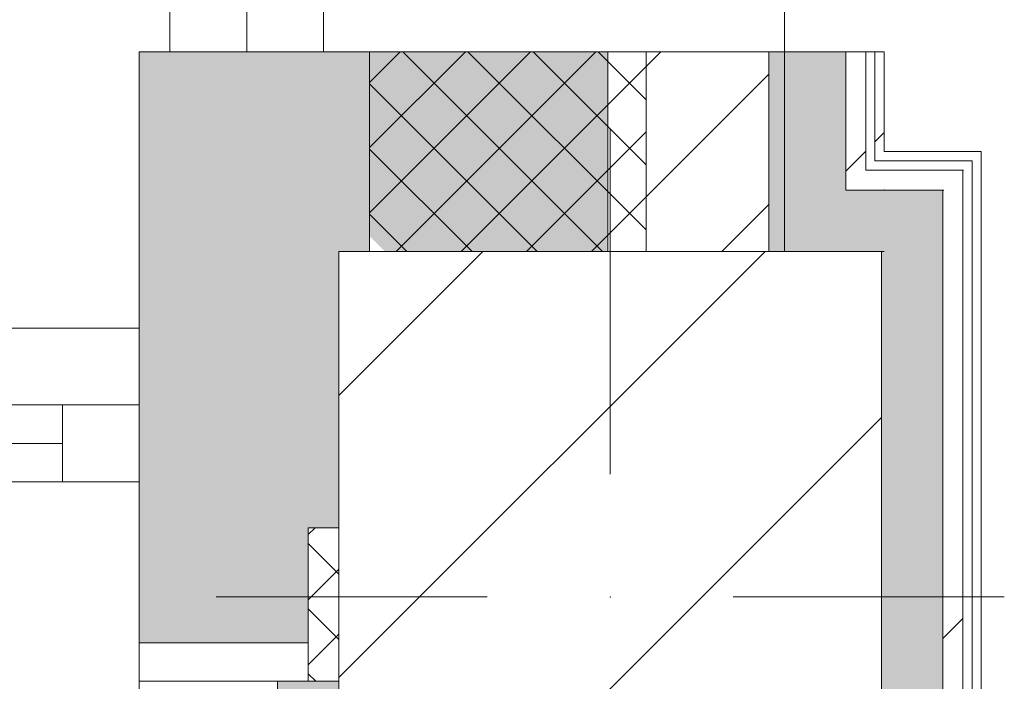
# Model space of a CAD drawing. Header units: millimetres. Extents: x -28277 to 305935, y -19284 to 4746.
# Tile 231 of 256: x 182253 to 182894, y -12269 to -11838. Entities that reach past the tile are written whole.
import ezdxf

# ---------------------------------------------------------------- set-up
doc = ezdxf.new("R2010")
doc.units = ezdxf.units.MM
doc.header["$MEASUREMENT"] = 0
doc.linetypes.add('Wipeout_Contour', pattern=[1000, 0, -1000])
for name, color, linetype in [('10_ESTR_Pilars', 7, 'Continuous'), ('12_FAÇ_Façana', 7, 'Continuous'), ('Nuevo_08_E_Envans secs', 7, 'Continuous'), ('Ventanas Archicad', 7, 'Continuous')]:
    doc.layers.add(name, color=color, linetype=linetype)
for name, color, linetype, lineweight in [('10_ESTR_Pilars_Pluma_Nº__20', 1, 'Continuous', 5), ('10_ESTR_Pilars_Pluma_Nº__28', 7, 'Continuous', 20), ('10_ESTR_Pilars_Pluma_Nº__42', 8, 'Continuous', 25), ('12_FAÇ_Façana_Pluma_Nº__1', 7, 'Continuous', 5), ('12_FAÇ_Façana_Pluma_Nº__2', 8, 'Continuous', 5), ('12_FAÇ_Façana_Pluma_Nº__7', 7, 'Continuous', 5), ('Nuevo_08_E_Envans secs_Pluma_Nº__1', 7, 'Continuous', 5), ('Nuevo_12_FAÇ_Façana_Pluma_Nº__1', 7, 'Continuous', 5), ('Ventanas Archicad_Pluma_Nº__1', 7, 'Continuous', 5), ('Ventanas Archicad_Pluma_Nº__7', 7, 'Continuous', 5)]:
    doc.layers.add(name, color=color, linetype=linetype, lineweight=lineweight)
for name, color, linetype, lineweight, true_color in [('12_FAÇ_Façana_Pluma_Nº__102', 7, 'Continuous', 5, 0xcccccc), ('12_FAÇ_Façana_Pluma_Nº__174', 7, 'Continuous', 13, 0xe4ad2c), ('12_FAÇ_Façana_Pluma_Nº__176', 7, 'Continuous', 15, 0x93a0c6), ('Nuevo_08_E_Envans secs_Pluma_Nº__102', 7, 'Continuous', 5, 0xcccccc), ('Nuevo_08_E_Envans secs_Pluma_Nº__171', 171, 'Continuous', 13, 0xaaaaff), ('Nuevo_08_E_Envans secs_Pluma_Nº__177', 7, 'Continuous', 15, 0xf7e046)]:
    doc.layers.add(name, color=color, linetype=linetype, lineweight=lineweight, true_color=true_color)
pattern_1 = [(45, (184431.643, 0), (-21.2132, 21.2132), []), (135, (184431.643, 0), (21.2132, 21.2132), [])]
pattern_2 = [(0, (184431.64, 0), (0, 150), [0, -150])]
pattern_3 = [(45, (184431.64, 0), (-367.696, 367.696), [390, -130]), (45, (184431.64, 367.7), (-367.696, 367.696), [390, -130])]

# ---------------------------------------------------------------- blocks, each defined once
blk = doc.blocks.new('Ventana Vertical Multi-Faja 27_3')
at = {"layer": 'Ventanas Archicad_Pluma_Nº__1', "color": 7, "linetype": 'Continuous', "lineweight": 5}
for p, q in [((-600, 50), (600, 50)), ((-550, 0), (550, 0)), ((550, -50), (550, 0)), ((550, 0), (600, 0)), ((-550, -25), (550, -25)), ((550, -50), (-550, -50)), ((600, -50), (550, -50)), ((600, -180), (600, -155))]:
    blk.add_line(p, q, dxfattribs=at)
at = {"layer": 'Ventanas Archicad_Pluma_Nº__7', "color": 7, "linetype": 'Continuous', "lineweight": 5}
for p, q in [((600, 50), (600, 30)), ((600, 30), (600, 0)), ((600, 30), (600, 0)), ((600, 0), (600, -50)), ((600, 0), (600, -50)), ((600, 0), (600, -50)), ((600, 0), (600, -50)), ((600, -50), (600, -80)), ((600, -50), (600, -80)), ((600, -80), (600, -155)), ((600, -80), (600, -155)), ((600, -180), (600, -230))]:
    blk.add_line(p, q, dxfattribs=at)
blk = doc.blocks.new('Muro_36_7', base_point=(182750.53, -12338.98))
at = {"layer": '12_FAÇ_Façana', "linetype": 'Continuous', "lineweight": 0, "true_color": 0x000000}
h = blk.add_hatch(dxfattribs=at)
h.set_pattern_fill('Yeso_0007', color=18, style=0, pattern_type=2)
h.set_pattern_definition(pattern_2)
h.paths.add_polyline_path([(182330.53, -12268.98), (182440.53, -12268.98), (182440.53, -12243.98), (182330.53, -12243.98)])
at = {"layer": '12_FAÇ_Façana_Pluma_Nº__102', "linetype": 'Continuous', "lineweight": 0, "true_color": 0xe5e5e5}
blk.add_hatch(color=254, dxfattribs=at).paths.add_polyline_path([(182440.53, -12168.98), (182330.53, -12058.98), (182330.53, -12243.98), (182440.53, -12243.98)])
at = {"layer": '12_FAÇ_Façana_Pluma_Nº__174', "linetype": 'Continuous', "lineweight": 13, "true_color": 0xe4ad2c}
h = blk.add_hatch(dxfattribs=at)
h.set_pattern_fill('SATE_Aislamiento_0007', color=42, style=0, pattern_type=2)
h.set_pattern_definition(pattern_1)
h.paths.add_polyline_path([(182440.53, -12168.98), (182440.53, -12243.98), (182440.53, -12268.98), (182460.53, -12268.98), (182460.53, -12168.98)])
at = {"layer": '12_FAÇ_Façana_Pluma_Nº__1', "color": 7, "linetype": 'Continuous', "lineweight": 5}
for p, q in [((182330.53, -12268.98), (182330.53, -12243.98)), ((182330.53, -12243.98), (182440.53, -12243.98)), ((182440.53, -12243.98), (182440.53, -12268.98)), ((182440.53, -12268.98), (182330.53, -12268.98))]:
    blk.add_line(p, q, dxfattribs=at)
at = {"layer": '12_FAÇ_Façana_Pluma_Nº__7', "color": 7, "linetype": 'Continuous', "lineweight": 5}
for p, q in [((182330.53, -12038.98), (182330.53, -12058.98)), ((182330.53, -12058.98), (182330.53, -12088.98)), ((182330.53, -12058.98), (182330.53, -12088.98)), ((182330.53, -12088.98), (182330.53, -12138.98)), ((182330.53, -12088.98), (182330.53, -12138.98)), ((182330.53, -12138.98), (182330.53, -12168.98)), ((182330.53, -12138.98), (182330.53, -12168.98)), ((182330.53, -12168.98), (182330.53, -12243.98)), ((182330.53, -12168.98), (182330.53, -12243.98)), ((182440.53, -12168.98), (182460.53, -12168.98)), ((182440.53, -12168.98), (182440.53, -12243.98)), ((182330.53, -12268.98), (182330.53, -12318.98)), ((182460.53, -12268.98), (182440.53, -12268.98))]:
    blk.add_line(p, q, dxfattribs=at)
at = {"layer": 'Nuevo_12_FAÇ_Façana_Pluma_Nº__1', "color": 7, "linetype": 'Continuous', "lineweight": 5}
blk.add_line((182420.53, -12268.98), (182420.53, -12318.98), dxfattribs=at)
at = {"layer": 'Ventanas Archicad', "color": 253, "linetype": 'Continuous', "lineweight": 5, "true_color": 0xa4a4a6, "zscale": 1000}
blk.add_blockref('Ventana Vertical Multi-Faja 27_3', (181730.53, -12088.98), dxfattribs=at)
blk = doc.blocks.new('Muro_52_7', base_point=(182750.53, -11858.98))
at = {"layer": '12_FAÇ_Façana_Pluma_Nº__102', "linetype": 'Continuous', "lineweight": 0, "true_color": 0xe5e5e5}
for points in [[(182330.53, -11858.98), (182330.53, -12038.98), (182358.53, -12058.98), (182460.53, -12058.98), (182460.53, -11988.98), (182480.53, -11988.98), (182480.53, -11858.98)], [(182358.53, -12058.98), (182330.53, -12038.98), (182330.53, -12058.98)], [(182358.53, -12058.98), (182330.53, -12058.98), (182440.53, -12168.98), (182460.53, -12168.98), (182460.53, -12131.83)], [(182358.53, -12058.98), (182460.53, -12131.83), (182460.53, -12058.98)]]:
    blk.add_hatch(color=254, dxfattribs=at).paths.add_polyline_path(points)
at = {"layer": '12_FAÇ_Façana_Pluma_Nº__174', "linetype": 'Continuous', "lineweight": 13, "true_color": 0xe4ad2c}
h = blk.add_hatch(dxfattribs=at)
h.set_pattern_fill('SATE_Aislamiento_0007', color=42, style=0, pattern_type=2)
h.set_pattern_definition(pattern_1)
h.paths.add_polyline_path([(182480.53, -11858.98), (182480.53, -11988.98), (182660.53, -11988.98), (182660.53, -11858.98)])
at = {"layer": '12_FAÇ_Façana_Pluma_Nº__176', "linetype": 'Continuous', "lineweight": 0, "true_color": 0x495063}
blk.add_hatch(color=251, dxfattribs=at).paths.add_polyline_path([(182740.53, -11988.98), (182750.53, -11988.98), (182750.53, -11858.98), (182740.53, -11858.98)])
at = {"layer": '12_FAÇ_Façana_Pluma_Nº__2', "linetype": 'Continuous', "lineweight": 5}
h = blk.add_hatch(dxfattribs=at)
h.set_pattern_fill('Ceramic_0007', color=8, style=0, pattern_type=2)
h.set_pattern_definition([(45, (184431.643, 0), (-42.4264, 42.4264), [])])
h.paths.add_polyline_path([(182660.53, -11988.98), (182740.53, -11988.98), (182740.53, -11858.98), (182660.53, -11858.98)])
at = {"layer": '12_FAÇ_Façana_Pluma_Nº__7', "color": 7, "linetype": 'Continuous', "lineweight": 5}
for p, q in [((182480.53, -11858.98), (182480.53, -11988.98)), ((182660.53, -11988.98), (182660.53, -11858.98)), ((182740.53, -11988.98), (182740.53, -11858.98)), ((182440.53, -12168.98), (182460.53, -12168.98))]:
    blk.add_line(p, q, dxfattribs=at)
at = {"layer": '12_FAÇ_Façana_Pluma_Nº__7', "color": 7, "linetype": 'Continuous', "lineweight": 5, "flags": 128}
for points in [[(182330.53, -11858.98), (182330.53, -12038.98)], [(182330.53, -11858.98), (182360.53, -11858.98)], [(182480.53, -11858.98), (182510.53, -11858.98)], [(182750.53, -11988.98), (182750.53, -11858.98)]]:
    blk.add_lwpolyline(points, dxfattribs=at)
blk = doc.blocks.new('Ventana Vertical Multi-Faja 27_9')
at = {"layer": 'Ventanas Archicad_Pluma_Nº__1', "color": 7, "linetype": 'Continuous', "lineweight": 5}
for p, q in [((-600, 50), (600, 50)), ((-600, 0), (-550, 0)), ((-550, -50), (-600, -50)), ((-600, -260), (-600, -235)), ((-600, -350), (600, -350))]:
    blk.add_line(p, q, dxfattribs=at)
at = {"layer": 'Ventanas Archicad_Pluma_Nº__7', "color": 7, "linetype": 'Continuous', "lineweight": 5}
for p, q in [((-600, 50), (-600, 40)), ((-600, 40), (-600, 0)), ((-600, 40), (-600, 0)), ((-600, 0), (-600, -50)), ((-600, 0), (-600, -50)), ((-600, 0), (-600, -50)), ((-600, 0), (-600, -50)), ((-600, -50), (-600, -110)), ((-600, -50), (-600, -110)), ((-600, -110), (-600, -235)), ((-600, -110), (-600, -235)), ((-600, -260), (-600, -340)), ((-600, -340), (-600, -350))]:
    blk.add_line(p, q, dxfattribs=at)
blk = doc.blocks.new('Muro_53_7', base_point=(182750.53, -10658.98))
at = {"layer": '12_FAÇ_Façana', "linetype": 'Continuous', "lineweight": 0, "true_color": 0x000000}
h = blk.add_hatch(dxfattribs=at)
h.set_pattern_fill('Yeso_0007', color=18, style=0, pattern_type=2)
h.set_pattern_definition(pattern_2)
h.paths.add_polyline_path([(182660.53, -11858.98), (182635.53, -11858.98), (182635.53, -12008.98), (182660.53, -12008.98)])
at = {"layer": '12_FAÇ_Façana_Pluma_Nº__102', "linetype": 'Continuous', "lineweight": 0, "true_color": 0xe5e5e5}
blk.add_hatch(color=254, dxfattribs=at).paths.add_polyline_path([(182510.53, -12008.98), (182635.53, -12008.98), (182635.53, -11858.98), (182360.53, -11858.98)])
at = {"layer": '12_FAÇ_Façana_Pluma_Nº__1', "color": 7, "linetype": 'Continuous', "lineweight": 5}
for p, q in [((182660.53, -11858.98), (182635.53, -11858.98)), ((182635.53, -11858.98), (182635.53, -12008.98)), ((182660.53, -12008.98), (182660.53, -11858.98)), ((182635.53, -12008.98), (182660.53, -12008.98))]:
    blk.add_line(p, q, dxfattribs=at)
at = {"layer": '12_FAÇ_Façana_Pluma_Nº__7', "color": 7, "linetype": 'Continuous', "lineweight": 5}
for p, q in [((182350.53, -11858.98), (182360.53, -11858.98)), ((182360.53, -11858.98), (182400.53, -11858.98)), ((182360.53, -11858.98), (182400.53, -11858.98)), ((182400.53, -11858.98), (182450.53, -11858.98)), ((182400.53, -11858.98), (182450.53, -11858.98)), ((182450.53, -11858.98), (182510.53, -11858.98)), ((182450.53, -11858.98), (182510.53, -11858.98)), ((182510.53, -11858.98), (182635.53, -11858.98)), ((182510.53, -11858.98), (182635.53, -11858.98)), ((182660.53, -11858.98), (182740.53, -11858.98)), ((182740.53, -11858.98), (182750.53, -11858.98)), ((182510.53, -12008.98), (182635.53, -12008.98))]:
    blk.add_line(p, q, dxfattribs=at)
at = {"layer": 'Ventanas Archicad', "color": 253, "linetype": 'Continuous', "lineweight": 5, "true_color": 0xa4a4a6, "zscale": 1000, "rotation": 90.00000000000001}
blk.add_blockref('Ventana Vertical Multi-Faja 27_9', (182400.53, -11258.98), dxfattribs=at)
blk = doc.blocks.new('*X583', base_point=(184431.64, 0))
at = {"layer": 'Nuevo_08_E_Envans secs_Pluma_Nº__102', "linetype": 'Continuous', "lineweight": 5, "true_color": 0xcccccc}
blk.add_hatch(color=254, dxfattribs=at).paths.add_polyline_path([(182813.75, -12478.98), (182853.75, -12478.98), (182813.75, -12438.98)])
blk = doc.blocks.new('*X584', base_point=(184431.64, 0))
at = {"layer": 'Nuevo_08_E_Envans secs_Pluma_Nº__102', "linetype": 'Continuous', "lineweight": 5, "true_color": 0xcccccc}
blk.add_hatch(color=254, dxfattribs=at).paths.add_polyline_path([(182815.53, -11948.97), (182815.53, -11988.97), (182854.44, -11948.97)])
blk = doc.blocks.new('*X585', base_point=(184431.64, 0))
at = {"layer": 'Nuevo_08_E_Envans secs_Pluma_Nº__102', "linetype": 'Continuous', "lineweight": 5, "true_color": 0xcccccc}
blk.add_hatch(color=254, dxfattribs=at).paths.add_polyline_path([(182813.75, -12438.98), (182853.75, -12478.98), (182853.75, -12438.98)])
blk = doc.blocks.new('*X586', base_point=(184431.64, 0))
at = {"layer": 'Nuevo_08_E_Envans secs_Pluma_Nº__102', "linetype": 'Continuous', "lineweight": 5, "true_color": 0xcccccc}
blk.add_hatch(color=254, dxfattribs=at).paths.add_polyline_path([(182813.75, -11988.97), (182813.75, -12438.98), (182853.75, -12438.98), (182853.75, -11988.97)])
blk = doc.blocks.new('*X587', base_point=(184431.64, 0))
at = {"layer": 'Nuevo_08_E_Envans secs_Pluma_Nº__102', "linetype": 'Continuous', "lineweight": 5, "true_color": 0xcccccc}
blk.add_hatch(color=254, dxfattribs=at).paths.add_polyline_path([(182813.75, -11988.97), (182853.75, -11988.97), (182853.75, -11948.97)])
blk = doc.blocks.new('Muro_168_7', base_point=(182878.75, -12503.98))
at = {"color": 254, "linetype": 'Wipeout_Contour', "lineweight": 0, "ltscale": 549790.413863}
blk.add_wipeout([(182872.91, -11929.97), (182878.75, -11923.97), (182872.91, -11923.97)], dxfattribs=at).dxf.layer = 'Nuevo_08_E_Envans secs'
at = {"color": 254, "linetype": 'Wipeout_Contour', "lineweight": 0, "ltscale": 549744.690505}
blk.add_wipeout([(182854.44, -11948.97), (182867.08, -11935.97), (182854.44, -11935.97)], dxfattribs=at).dxf.layer = 'Nuevo_08_E_Envans secs'
at = {"color": 254, "linetype": 'Wipeout_Contour', "lineweight": 0, "ltscale": 549852.491441}
blk.add_wipeout([(182853.75, -12491.98), (182866.75, -12491.98), (182853.75, -12478.98)], dxfattribs=at).dxf.layer = 'Nuevo_08_E_Envans secs'
at = {"color": 254, "linetype": 'Wipeout_Contour', "lineweight": 0, "ltscale": 549905.306199}
blk.add_wipeout([(182872.75, -12503.98), (182878.75, -12503.98), (182872.75, -12497.98)], dxfattribs=at).dxf.layer = 'Nuevo_08_E_Envans secs'
at = {"layer": 'Nuevo_08_E_Envans secs_Pluma_Nº__171', "linetype": 'Continuous', "lineweight": 13, "true_color": 0xaaaaff}
h = blk.add_hatch(dxfattribs=at)
h.set_pattern_fill('Panellat_HPL_0007', color=161, style=0, pattern_type=2)
h.set_pattern_definition(pattern_3)
h.paths.add_polyline_path([(182872.91, -11929.97), (182878.75, -11923.97), (182872.91, -11923.97)])
h = blk.add_hatch(dxfattribs=at)
h.set_pattern_fill('Panellat_HPL_0007', color=161, style=0, pattern_type=2)
h.set_pattern_definition(pattern_3)
h.paths.add_polyline_path([(182872.75, -12503.98), (182878.75, -12503.98), (182872.75, -12497.98)])
at = {"layer": 'Nuevo_08_E_Envans secs_Pluma_Nº__177', "linetype": 'Continuous', "lineweight": 15, "true_color": 0xf7e046}
h = blk.add_hatch(dxfattribs=at)
h.set_pattern_fill('Panellat_HPL_0007', color=53, style=0, pattern_type=2)
h.set_pattern_definition(pattern_3)
h.paths.add_polyline_path([(182854.44, -11948.97), (182867.08, -11935.97), (182854.44, -11935.97)])
h = blk.add_hatch(dxfattribs=at)
h.set_pattern_fill('Panellat_HPL_0007', color=53, style=0, pattern_type=2)
h.set_pattern_definition(pattern_3)
h.paths.add_polyline_path([(182853.75, -12491.98), (182866.75, -12491.98), (182853.75, -12478.98)])
at = {"layer": 'Nuevo_08_E_Envans secs', "color": 7, "lineweight": 20}
for name in ['*X584', '*X583']:
    blk.add_blockref(name, (184431.64, 0), dxfattribs=at)
at = {"color": 254, "linetype": 'Wipeout_Contour', "lineweight": 0, "ltscale": 549863.509884}
blk.add_wipeout([(182853.75, -12478.98), (182866.75, -12491.98), (182866.75, -12478.98)], dxfattribs=at).dxf.layer = 'Nuevo_08_E_Envans secs'
at = {"color": 254, "linetype": 'Wipeout_Contour', "lineweight": 0, "ltscale": 549909.817168}
blk.add_wipeout([(182878.75, -12497.98), (182872.75, -12497.98), (182878.75, -12503.98)], dxfattribs=at).dxf.layer = 'Nuevo_08_E_Envans secs'
at = {"layer": 'Nuevo_08_E_Envans secs_Pluma_Nº__171', "linetype": 'Continuous', "lineweight": 13, "true_color": 0xaaaaff}
h = blk.add_hatch(dxfattribs=at)
h.set_pattern_fill('Panellat_HPL_0007', color=161, style=0, pattern_type=2)
h.set_pattern_definition(pattern_3)
h.paths.add_polyline_path([(182878.75, -12497.98), (182872.75, -12497.98), (182878.75, -12503.98)])
at = {"layer": 'Nuevo_08_E_Envans secs_Pluma_Nº__177', "linetype": 'Continuous', "lineweight": 15, "true_color": 0xf7e046}
h = blk.add_hatch(dxfattribs=at)
h.set_pattern_fill('Panellat_HPL_0007', color=53, style=0, pattern_type=2)
h.set_pattern_definition(pattern_3)
h.paths.add_polyline_path([(182853.75, -12478.98), (182866.75, -12491.98), (182866.75, -12478.98)])
at = {"layer": 'Nuevo_08_E_Envans secs_Pluma_Nº__1', "color": 7, "linetype": 'Continuous', "lineweight": 5}
blk.add_line((182853.75, -12491.98), (182866.75, -12491.98), dxfattribs=at)
at = {"layer": 'Nuevo_08_E_Envans secs_Pluma_Nº__1', "color": 7, "linetype": 'Continuous', "lineweight": 5, "flags": 128}
blk.add_lwpolyline([(182878.75, -12503.98), (182872.75, -12503.98)], dxfattribs=at)
at = {"color": 254, "linetype": 'Wipeout_Contour', "lineweight": 0, "ltscale": 733133.560948}
blk.add_wipeout([(182878.75, -11929.97), (182872.75, -11929.97), (182872.75, -12497.98), (182878.75, -12497.98)], dxfattribs=at).dxf.layer = 'Nuevo_08_E_Envans secs'
at = {"color": 254, "linetype": 'Wipeout_Contour', "lineweight": 0, "ltscale": 733071.585519}
blk.add_wipeout([(182853.75, -11948.97), (182853.75, -12478.98), (182866.75, -12478.98), (182866.75, -11948.97)], dxfattribs=at).dxf.layer = 'Nuevo_08_E_Envans secs'
at = {"layer": 'Nuevo_08_E_Envans secs_Pluma_Nº__171', "linetype": 'Continuous', "lineweight": 13, "true_color": 0xaaaaff}
h = blk.add_hatch(dxfattribs=at)
h.set_pattern_fill('Panellat_HPL_0007', color=161, style=0, pattern_type=2)
h.set_pattern_definition(pattern_3)
h.paths.add_polyline_path([(182878.75, -11929.97), (182872.75, -11929.97), (182872.75, -12497.98), (182878.75, -12497.98)])
at = {"layer": 'Nuevo_08_E_Envans secs_Pluma_Nº__177', "linetype": 'Continuous', "lineweight": 15, "true_color": 0xf7e046}
h = blk.add_hatch(dxfattribs=at)
h.set_pattern_fill('Panellat_HPL_0007', color=53, style=0, pattern_type=2)
h.set_pattern_definition(pattern_3)
h.paths.add_polyline_path([(182853.75, -11948.97), (182853.75, -12478.98), (182866.75, -12478.98), (182866.75, -11948.97)])
at = {"layer": 'Nuevo_08_E_Envans secs_Pluma_Nº__1', "color": 7, "linetype": 'Continuous', "lineweight": 5}
for p, q in [((182872.75, -12491.98), (182872.75, -11935.97)), ((182853.75, -12438.98), (182853.75, -11988.97)), ((182853.75, -12478.98), (182853.75, -12438.98)), ((182813.75, -12478.98), (182853.75, -12478.98)), ((182866.75, -12491.98), (182866.75, -12478.98)), ((182872.75, -12497.98), (182872.75, -12491.98)), ((182866.75, -12497.98), (182872.75, -12497.98))]:
    blk.add_line(p, q, dxfattribs=at)
at = {"layer": 'Nuevo_08_E_Envans secs', "color": 7, "lineweight": 20}
for name in ['*X586', '*X585']:
    blk.add_blockref(name, (184431.64, 0), dxfattribs=at)
at = {"color": 254, "linetype": 'Wipeout_Contour', "lineweight": 0, "ltscale": 549795.529962}
blk.add_wipeout([(182872.75, -11929.97), (182878.75, -11929.97), (182878.75, -11923.97)], dxfattribs=at).dxf.layer = 'Nuevo_08_E_Envans secs'
at = {"color": 254, "linetype": 'Wipeout_Contour', "lineweight": 0, "ltscale": 549755.878251}
blk.add_wipeout([(182853.75, -11948.97), (182866.75, -11948.97), (182866.75, -11935.97)], dxfattribs=at).dxf.layer = 'Nuevo_08_E_Envans secs'
at = {"layer": 'Nuevo_08_E_Envans secs_Pluma_Nº__171', "linetype": 'Continuous', "lineweight": 13, "true_color": 0xaaaaff}
h = blk.add_hatch(dxfattribs=at)
h.set_pattern_fill('Panellat_HPL_0007', color=161, style=0, pattern_type=2)
h.set_pattern_definition(pattern_3)
h.paths.add_polyline_path([(182872.75, -11929.97), (182878.75, -11929.97), (182878.75, -11923.97)])
at = {"layer": 'Nuevo_08_E_Envans secs_Pluma_Nº__177', "linetype": 'Continuous', "lineweight": 15, "true_color": 0xf7e046}
h = blk.add_hatch(dxfattribs=at)
h.set_pattern_fill('Panellat_HPL_0007', color=53, style=0, pattern_type=2)
h.set_pattern_definition(pattern_3)
h.paths.add_polyline_path([(182853.75, -11948.97), (182866.75, -11948.97), (182866.75, -11935.97)])
at = {"layer": 'Nuevo_08_E_Envans secs_Pluma_Nº__1', "color": 7, "linetype": 'Continuous', "lineweight": 5}
for p, q in [((182872.91, -11929.97), (182867.08, -11929.97)), ((182872.75, -11935.97), (182872.75, -11929.97)), ((182867.08, -11935.97), (182854.44, -11935.97)), ((182866.75, -11948.97), (182866.75, -11935.97)), ((182854.44, -11948.97), (182815.53, -11948.97)), ((182853.75, -11988.97), (182853.75, -11948.97)), ((182866.75, -12478.98), (182866.75, -11948.97))]:
    blk.add_line(p, q, dxfattribs=at)
at = {"layer": 'Nuevo_08_E_Envans secs_Pluma_Nº__1', "color": 7, "linetype": 'Continuous', "lineweight": 5, "flags": 128}
for points in [[(182878.75, -11923.97), (182872.75, -11923.97)], [(182878.75, -12503.98), (182878.75, -11923.97)]]:
    blk.add_lwpolyline(points, dxfattribs=at)
at = {"layer": 'Nuevo_08_E_Envans secs', "color": 7, "lineweight": 20}
blk.add_blockref('*X587', (184431.64, 0), dxfattribs=at)
blk = doc.blocks.new('*X589', base_point=(184431.64, 0))
at = {"layer": 'Nuevo_08_E_Envans secs_Pluma_Nº__102', "linetype": 'Continuous', "lineweight": 5, "true_color": 0xcccccc}
blk.add_hatch(color=254, dxfattribs=at).paths.add_polyline_path([(182750.53, -11948.97), (182750.53, -11988.97), (182790.53, -11988.97), (182790.53, -11948.97)])
blk = doc.blocks.new('*X590', base_point=(184431.64, 0))
at = {"layer": 'Nuevo_08_E_Envans secs_Pluma_Nº__102', "linetype": 'Continuous', "lineweight": 5, "true_color": 0xcccccc}
blk.add_hatch(color=254, dxfattribs=at).paths.add_polyline_path([(182790.53, -11948.97), (182790.53, -11858.98), (182750.53, -11858.98), (182750.53, -11948.97)])
blk = doc.blocks.new('Muro_169_7', base_point=(182815.53, -11988.98))
at = {"layer": 'Nuevo_08_E_Envans secs_Pluma_Nº__1', "color": 7, "linetype": 'Continuous', "lineweight": 5}
for p, q in [((182790.53, -11988.97), (182803.53, -11988.97)), ((182803.53, -11988.97), (182809.53, -11988.97)), ((182809.53, -11988.97), (182815.53, -11988.97))]:
    blk.add_line(p, q, dxfattribs=at)
at = {"layer": 'Nuevo_08_E_Envans secs_Pluma_Nº__1', "color": 7, "linetype": 'Continuous', "lineweight": 5, "flags": 128}
for points in [[(182750.53, -11858.98), (182750.53, -11988.98)], [(182815.53, -11988.98), (182813.75, -11988.98)]]:
    blk.add_lwpolyline(points, dxfattribs=at)
at = {"color": 254, "linetype": 'Wipeout_Contour', "lineweight": 0, "ltscale": 732804.753457}
blk.add_wipeout([(182809.53, -11923.97), (182809.53, -11929.97), (182815.53, -11929.97), (182815.53, -11923.97)], dxfattribs=at).dxf.layer = 'Nuevo_08_E_Envans secs'
at = {"color": 254, "linetype": 'Wipeout_Contour', "lineweight": 0, "ltscale": 732746.924714}
blk.add_wipeout([(182790.53, -11935.97), (182790.53, -11948.97), (182803.53, -11948.97), (182803.53, -11935.97)], dxfattribs=at).dxf.layer = 'Nuevo_08_E_Envans secs'
at = {"layer": 'Nuevo_08_E_Envans secs_Pluma_Nº__171', "linetype": 'Continuous', "lineweight": 13, "true_color": 0xaaaaff}
h = blk.add_hatch(dxfattribs=at)
h.set_pattern_fill('Panellat_HPL_0007', color=161, style=0, pattern_type=2)
h.set_pattern_definition(pattern_3)
h.paths.add_polyline_path([(182809.53, -11923.97), (182809.53, -11929.97), (182815.53, -11929.97), (182815.53, -11923.97)])
at = {"layer": 'Nuevo_08_E_Envans secs_Pluma_Nº__177', "linetype": 'Continuous', "lineweight": 15, "true_color": 0xf7e046}
h = blk.add_hatch(dxfattribs=at)
h.set_pattern_fill('Panellat_HPL_0007', color=53, style=0, pattern_type=2)
h.set_pattern_definition(pattern_3)
h.paths.add_polyline_path([(182790.53, -11935.97), (182790.53, -11948.97), (182803.53, -11948.97), (182803.53, -11935.97)])
at = {"layer": 'Nuevo_08_E_Envans secs_Pluma_Nº__1', "color": 7, "linetype": 'Continuous', "lineweight": 5}
for p, q in [((182815.53, -11929.97), (182809.53, -11929.97)), ((182803.53, -11948.97), (182790.53, -11948.97))]:
    blk.add_line(p, q, dxfattribs=at)
at = {"layer": 'Nuevo_08_E_Envans secs', "color": 7, "lineweight": 20}
blk.add_blockref('*X589', (184431.64, 0), dxfattribs=at)
at = {"color": 254, "linetype": 'Wipeout_Contour', "lineweight": 0, "ltscale": 732735.227934}
blk.add_wipeout([(182803.53, -11935.97), (182803.53, -11858.98), (182790.53, -11858.98), (182790.53, -11935.97)], dxfattribs=at).dxf.layer = 'Nuevo_08_E_Envans secs'
at = {"color": 254, "linetype": 'Wipeout_Contour', "lineweight": 0, "ltscale": 732795.534164}
blk.add_wipeout([(182815.53, -11923.97), (182815.53, -11858.98), (182809.53, -11858.98), (182809.53, -11923.97)], dxfattribs=at).dxf.layer = 'Nuevo_08_E_Envans secs'
at = {"layer": 'Nuevo_08_E_Envans secs_Pluma_Nº__171', "linetype": 'Continuous', "lineweight": 13, "true_color": 0xaaaaff}
h = blk.add_hatch(dxfattribs=at)
h.set_pattern_fill('Panellat_HPL_0007', color=161, style=0, pattern_type=2)
h.set_pattern_definition(pattern_3)
h.paths.add_polyline_path([(182815.53, -11923.97), (182815.53, -11858.98), (182809.53, -11858.98), (182809.53, -11923.97)])
at = {"layer": 'Nuevo_08_E_Envans secs_Pluma_Nº__177', "linetype": 'Continuous', "lineweight": 15, "true_color": 0xf7e046}
h = blk.add_hatch(dxfattribs=at)
h.set_pattern_fill('Panellat_HPL_0007', color=53, style=0, pattern_type=2)
h.set_pattern_definition(pattern_3)
h.paths.add_polyline_path([(182803.53, -11935.97), (182803.53, -11858.98), (182790.53, -11858.98), (182790.53, -11935.97)])
at = {"layer": 'Nuevo_08_E_Envans secs_Pluma_Nº__1', "color": 7, "linetype": 'Continuous', "lineweight": 5}
for p, q in [((182790.53, -11948.97), (182790.53, -11858.98)), ((182803.53, -11935.97), (182803.53, -11858.98)), ((182809.53, -11929.97), (182809.53, -11858.98)), ((182809.53, -11935.97), (182803.53, -11935.97))]:
    blk.add_line(p, q, dxfattribs=at)
at = {"layer": 'Nuevo_08_E_Envans secs_Pluma_Nº__1', "color": 7, "linetype": 'Continuous', "lineweight": 5, "flags": 128}
for points in [[(182790.53, -11858.98), (182750.53, -11858.98)], [(182803.53, -11858.98), (182790.53, -11858.98)], [(182809.53, -11858.98), (182803.53, -11858.98)], [(182815.53, -11858.98), (182809.53, -11858.98)], [(182815.53, -11923.97), (182815.53, -11858.98)]]:
    blk.add_lwpolyline(points, dxfattribs=at)
at = {"layer": 'Nuevo_08_E_Envans secs', "color": 7, "lineweight": 20}
blk.add_blockref('*X590', (184431.64, 0), dxfattribs=at)
blk = doc.blocks.new('*X596', base_point=(184431.64, 0))
at = {"layer": 'Nuevo_08_E_Envans secs_Pluma_Nº__102', "linetype": 'Continuous', "lineweight": 5, "true_color": 0xcccccc}
blk.add_hatch(color=254, dxfattribs=at).paths.add_polyline_path([(182809.53, -11948.97), (182809.53, -11988.97), (182815.53, -11988.97), (182815.53, -11948.97)])
blk = doc.blocks.new('*X597', base_point=(184431.64, 0))
at = {"layer": 'Nuevo_08_E_Envans secs_Pluma_Nº__102', "linetype": 'Continuous', "lineweight": 5, "true_color": 0xcccccc}
blk.add_hatch(color=254, dxfattribs=at).paths.add_polyline_path([(182803.53, -11948.97), (182803.53, -11988.97), (182809.53, -11988.97), (182809.53, -11948.97)])
blk = doc.blocks.new('*X598', base_point=(184431.64, 0))
at = {"layer": 'Nuevo_08_E_Envans secs_Pluma_Nº__102', "linetype": 'Continuous', "lineweight": 5, "true_color": 0xcccccc}
blk.add_hatch(color=254, dxfattribs=at).paths.add_polyline_path([(182790.53, -11948.97), (182790.53, -11988.97), (182803.53, -11988.97), (182803.53, -11948.97)])
blk = doc.blocks.new('Muro_171_7', base_point=(182878.75, -11923.97))
at = {"layer": 'Nuevo_08_E_Envans secs_Pluma_Nº__1', "color": 7, "linetype": 'Continuous', "lineweight": 5}
for p, q in [((182790.53, -11988.97), (182803.53, -11988.97)), ((182803.53, -11988.97), (182809.53, -11988.97)), ((182809.53, -11988.97), (182815.53, -11988.97))]:
    blk.add_line(p, q, dxfattribs=at)
at = {"layer": 'Nuevo_08_E_Envans secs', "color": 7, "lineweight": 20}
blk.add_blockref('*X596', (184431.64, 0), dxfattribs=at)
at = {"color": 254, "linetype": 'Wipeout_Contour', "lineweight": 0, "ltscale": 732931.243927}
blk.add_wipeout([(182872.91, -11923.97), (182815.53, -11923.97), (182815.53, -11929.97), (182872.91, -11929.97)], dxfattribs=at).dxf.layer = 'Nuevo_08_E_Envans secs'
at = {"layer": 'Nuevo_08_E_Envans secs_Pluma_Nº__171', "linetype": 'Continuous', "lineweight": 13, "true_color": 0xaaaaff}
h = blk.add_hatch(dxfattribs=at)
h.set_pattern_fill('Panellat_HPL_0007', color=161, style=0, pattern_type=2)
h.set_pattern_definition(pattern_3)
h.paths.add_polyline_path([(182872.91, -11923.97), (182815.53, -11923.97), (182815.53, -11929.97), (182872.91, -11929.97)])
at = {"layer": 'Nuevo_08_E_Envans secs_Pluma_Nº__1', "color": 7, "linetype": 'Continuous', "lineweight": 5}
for p, q in [((182815.53, -11929.97), (182809.53, -11929.97)), ((182867.08, -11929.97), (182815.53, -11929.97)), ((182872.91, -11929.97), (182867.08, -11929.97))]:
    blk.add_line(p, q, dxfattribs=at)
at = {"layer": 'Nuevo_08_E_Envans secs_Pluma_Nº__1', "color": 7, "linetype": 'Continuous', "lineweight": 5, "flags": 128}
blk.add_lwpolyline([(182872.75, -11923.97), (182815.53, -11923.97)], dxfattribs=at)
at = {"color": 254, "linetype": 'Wipeout_Contour', "lineweight": 0, "ltscale": 732808.792827}
blk.add_wipeout([(182809.53, -11935.97), (182809.53, -11948.97), (182815.53, -11948.97), (182815.53, -11935.97)], dxfattribs=at).dxf.layer = 'Nuevo_08_E_Envans secs'
at = {"layer": 'Nuevo_08_E_Envans secs_Pluma_Nº__177', "linetype": 'Continuous', "lineweight": 15, "true_color": 0xf7e046}
h = blk.add_hatch(dxfattribs=at)
h.set_pattern_fill('Panellat_HPL_0007', color=53, style=0, pattern_type=2)
h.set_pattern_definition(pattern_3)
h.paths.add_polyline_path([(182809.53, -11935.97), (182809.53, -11948.97), (182815.53, -11948.97), (182815.53, -11935.97)])
at = {"layer": 'Nuevo_08_E_Envans secs', "color": 7, "lineweight": 20}
blk.add_blockref('*X597', (184431.64, 0), dxfattribs=at)
at = {"color": 254, "linetype": 'Wipeout_Contour', "lineweight": 0, "ltscale": 732784.843876}
blk.add_wipeout([(182803.53, -11935.97), (182803.53, -11948.97), (182809.53, -11948.97), (182809.53, -11935.97)], dxfattribs=at).dxf.layer = 'Nuevo_08_E_Envans secs'
at = {"color": 254, "linetype": 'Wipeout_Contour', "lineweight": 0, "ltscale": 732898.404776}
blk.add_wipeout([(182854.44, -11935.97), (182815.53, -11935.97), (182815.53, -11948.97), (182854.44, -11948.97)], dxfattribs=at).dxf.layer = 'Nuevo_08_E_Envans secs'
at = {"layer": 'Nuevo_08_E_Envans secs_Pluma_Nº__177', "linetype": 'Continuous', "lineweight": 15, "true_color": 0xf7e046}
h = blk.add_hatch(dxfattribs=at)
h.set_pattern_fill('Panellat_HPL_0007', color=53, style=0, pattern_type=2)
h.set_pattern_definition(pattern_3)
h.paths.add_polyline_path([(182803.53, -11935.97), (182803.53, -11948.97), (182809.53, -11948.97), (182809.53, -11935.97)])
h = blk.add_hatch(dxfattribs=at)
h.set_pattern_fill('Panellat_HPL_0007', color=53, style=0, pattern_type=2)
h.set_pattern_definition(pattern_3)
h.paths.add_polyline_path([(182854.44, -11935.97), (182815.53, -11935.97), (182815.53, -11948.97), (182854.44, -11948.97)])
at = {"layer": 'Nuevo_08_E_Envans secs_Pluma_Nº__1', "color": 7, "linetype": 'Continuous', "lineweight": 5}
for p, q in [((182809.53, -11935.97), (182803.53, -11935.97)), ((182815.53, -11935.97), (182809.53, -11935.97)), ((182854.44, -11935.97), (182815.53, -11935.97)), ((182867.08, -11935.97), (182854.44, -11935.97)), ((182803.53, -11948.97), (182790.53, -11948.97)), ((182809.53, -11948.97), (182803.53, -11948.97)), ((182815.53, -11948.97), (182809.53, -11948.97)), ((182854.44, -11948.97), (182815.53, -11948.97))]:
    blk.add_line(p, q, dxfattribs=at)
blk.add_point((182815.53, -11948.97), dxfattribs=at)
at = {"layer": 'Nuevo_08_E_Envans secs', "color": 7, "lineweight": 20}
blk.add_blockref('*X598', (184431.64, 0), dxfattribs=at)
blk = doc.blocks.new('*X600', base_point=(184431.64, 0))
at = {"layer": 'Nuevo_08_E_Envans secs_Pluma_Nº__102', "linetype": 'Continuous', "lineweight": 5, "true_color": 0xcccccc}
blk.add_hatch(color=254, dxfattribs=at).paths.add_polyline_path([(182420.53, -12338.98), (182460.53, -12338.98), (182460.53, -12318.98), (182420.53, -12318.98)])
blk = doc.blocks.new('*X601', base_point=(184431.64, 0))
at = {"layer": 'Nuevo_08_E_Envans secs_Pluma_Nº__102', "linetype": 'Continuous', "lineweight": 5, "true_color": 0xcccccc}
blk.add_hatch(color=254, dxfattribs=at).paths.add_polyline_path([(182420.53, -12318.98), (182460.53, -12318.98), (182460.53, -12268.98), (182420.53, -12268.98)])
blk = doc.blocks.new('*X602', base_point=(184431.64, 0))
at = {"layer": 'Nuevo_08_E_Envans secs_Pluma_Nº__102', "linetype": 'Continuous', "lineweight": 5, "true_color": 0xcccccc}
blk.add_hatch(color=254, dxfattribs=at).paths.add_polyline_path([(182460.53, -12438.98), (182460.53, -12338.98), (182420.53, -12338.98), (182420.53, -12438.98)])
blk = doc.blocks.new('Muro_172_7', base_point=(182395.53, -12338.98))
at = {"layer": '12_FAÇ_Façana_Pluma_Nº__7', "color": 7, "linetype": 'Continuous', "lineweight": 5}
blk.add_line((182460.53, -12268.98), (182440.53, -12268.98), dxfattribs=at)
at = {"layer": 'Nuevo_12_FAÇ_Façana_Pluma_Nº__1', "color": 7, "linetype": 'Continuous', "lineweight": 5}
blk.add_line((182420.53, -12268.98), (182420.53, -12318.98), dxfattribs=at)
at = {"layer": 'Nuevo_08_E_Envans secs', "color": 7, "lineweight": 20}
for name in ['*X601', '*X600']:
    blk.add_blockref(name, (184431.64, 0), dxfattribs=at)
at = {"color": 254, "linetype": 'Wipeout_Contour', "lineweight": 0, "ltscale": 731283.257399}
blk.add_wipeout([(182395.53, -12338.98), (182395.53, -12497.98), (182401.53, -12497.98), (182401.53, -12338.98)], dxfattribs=at).dxf.layer = 'Nuevo_08_E_Envans secs'
at = {"layer": 'Nuevo_08_E_Envans secs_Pluma_Nº__171', "linetype": 'Continuous', "lineweight": 13, "true_color": 0xaaaaff}
h = blk.add_hatch(dxfattribs=at)
h.set_pattern_fill('Panellat_HPL_0007', color=161, style=0, pattern_type=2)
h.set_pattern_definition(pattern_3)
h.paths.add_polyline_path([(182395.53, -12338.98), (182395.53, -12497.98), (182401.53, -12497.98), (182401.53, -12338.98)])
at = {"layer": 'Nuevo_08_E_Envans secs_Pluma_Nº__1', "color": 7, "linetype": 'Continuous', "lineweight": 5}
for p, q in [((182401.53, -12338.98), (182401.53, -12491.98)), ((182401.53, -12491.98), (182401.53, -12497.98))]:
    blk.add_line(p, q, dxfattribs=at)
at = {"layer": 'Nuevo_08_E_Envans secs_Pluma_Nº__1', "color": 7, "linetype": 'Continuous', "lineweight": 5, "flags": 128}
for points in [[(182395.53, -12338.98), (182395.53, -12497.98)], [(182395.53, -12338.98), (182401.53, -12338.98)]]:
    blk.add_lwpolyline(points, dxfattribs=at)
at = {"color": 254, "linetype": 'Wipeout_Contour', "lineweight": 0, "ltscale": 731342.51871}
blk.add_wipeout([(182407.53, -12338.98), (182407.53, -12478.98), (182420.53, -12478.98), (182420.53, -12338.98)], dxfattribs=at).dxf.layer = 'Nuevo_08_E_Envans secs'
at = {"layer": 'Nuevo_08_E_Envans secs_Pluma_Nº__177', "linetype": 'Continuous', "lineweight": 15, "true_color": 0xf7e046}
h = blk.add_hatch(dxfattribs=at)
h.set_pattern_fill('Panellat_HPL_0007', color=53, style=0, pattern_type=2)
h.set_pattern_definition(pattern_3)
h.paths.add_polyline_path([(182407.53, -12338.98), (182407.53, -12478.98), (182420.53, -12478.98), (182420.53, -12338.98)])
at = {"layer": 'Nuevo_08_E_Envans secs_Pluma_Nº__1', "color": 7, "linetype": 'Continuous', "lineweight": 5}
for p, q in [((182407.53, -12338.98), (182407.53, -12478.98)), ((182420.53, -12338.98), (182420.53, -12438.98)), ((182420.53, -12438.98), (182420.53, -12478.98)), ((182407.53, -12478.98), (182407.53, -12491.98))]:
    blk.add_line(p, q, dxfattribs=at)
at = {"layer": 'Nuevo_08_E_Envans secs_Pluma_Nº__1', "color": 7, "linetype": 'Continuous', "lineweight": 5, "flags": 128}
for points in [[(182401.53, -12338.98), (182407.53, -12338.98)], [(182407.53, -12338.98), (182420.53, -12338.98)]]:
    blk.add_lwpolyline(points, dxfattribs=at)
at = {"layer": 'Nuevo_12_FAÇ_Façana_Pluma_Nº__1', "color": 7, "linetype": 'Continuous', "lineweight": 5}
blk.add_line((182420.53, -12318.98), (182420.53, -12338.98), dxfattribs=at)
at = {"layer": 'Nuevo_08_E_Envans secs', "color": 7, "lineweight": 20}
blk.add_blockref('*X602', (184431.64, 0), dxfattribs=at)
blk = doc.blocks.new('Pilar_19_7', base_point=(182637.14, -12213.98))
at = {"color": 254, "linetype": 'Wipeout_Contour', "lineweight": 0, "ltscale": 732180.931917}
blk.add_wipeout([(182460.53, -12438.98), (182813.75, -12438.98), (182813.75, -11988.98), (182460.53, -11988.98)], dxfattribs=at).dxf.layer = '10_ESTR_Pilars'
at = {"layer": '10_ESTR_Pilars_Pluma_Nº__42', "linetype": 'Continuous', "lineweight": 25}
h = blk.add_hatch(dxfattribs=at)
h.set_pattern_fill('00_GCT_trama_45º_e1_400__03', color=8, style=0, pattern_type=2)
h.set_pattern_definition([(45, (184431.64, 0), (-91.9239, 91.9239), [])])
h.paths.add_polyline_path([(182460.53, -12438.98), (182813.75, -12438.98), (182813.75, -11988.98), (182460.53, -11988.98)])
at = {"layer": '10_ESTR_Pilars_Pluma_Nº__20', "color": 1, "linetype": 'Continuous', "lineweight": 5}
for p, q in [((182637.14, -12133.98), (182637.14, -11908.98)), ((182557.14, -12213.98), (182380.53, -12213.98)), ((182717.14, -12213.98), (182893.75, -12213.98)), ((182637.14, -12293.98), (182637.14, -12518.98))]:
    blk.add_line(p, q, dxfattribs=at)
blk.add_point((182637.14, -12213.98), dxfattribs=at)
at = {"layer": '10_ESTR_Pilars_Pluma_Nº__28', "color": 7, "linetype": 'Continuous', "lineweight": 20, "flags": 128}
blk.add_lwpolyline([(182460.53, -12438.98), (182813.75, -12438.98), (182813.75, -11988.98), (182460.53, -11988.98)], close=True, dxfattribs=at)

msp = doc.modelspace()

# ---------------------------------------------------------------- block references
at = {"layer": '12_FAÇ_Façana', "color": 7, "lineweight": 20}
for name, p in [('Muro_53_7', (182750.534, -10658.976)), ('Muro_52_7', (182750.534, -11858.976)), ('Muro_36_7', (182750.534, -12338.976))]:
    msp.add_blockref(name, p, dxfattribs=at)
at = {"layer": 'Nuevo_08_E_Envans secs', "color": 7, "lineweight": 20}
msp.add_blockref('Muro_168_7', (182878.749, -12503.976), dxfattribs=at)

# ---------------------------------------------------------------- next in the draw order: block references
for name, p in [('Muro_169_7', (182815.534, -11988.976)), ('Muro_172_7', (182395.534, -12338.976))]:
    msp.add_blockref(name, p, dxfattribs=at)

# ---------------------------------------------------------------- next in the draw order: block references
msp.add_blockref('Muro_171_7', (182878.749, -11923.974), dxfattribs=at)

# ---------------------------------------------------------------- next in the draw order: block references
at = {"layer": '10_ESTR_Pilars', "color": 7, "lineweight": 20}
msp.add_blockref('Pilar_19_7', (182637.142, -12213.976), dxfattribs=at)

doc.saveas('drawing.dxf')
